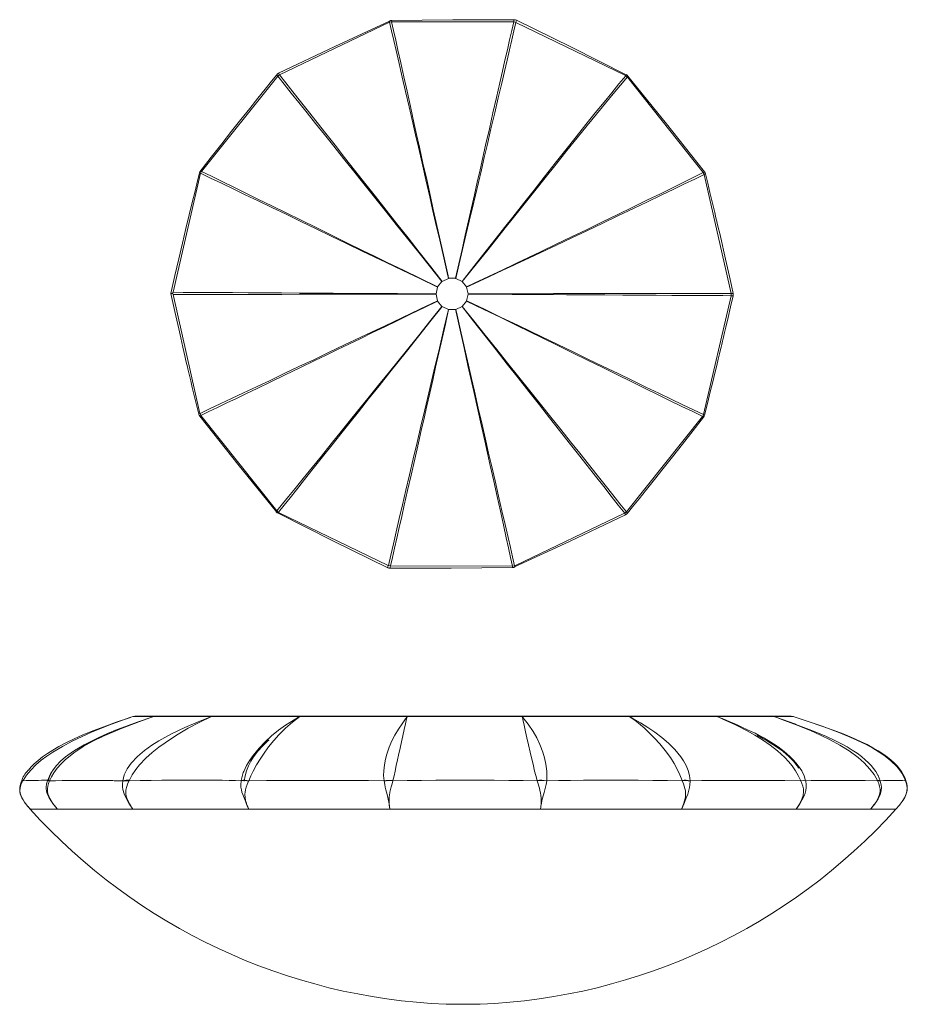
# Model space of a CAD drawing. Header units: millimetres. Extents: x -414 to 393, y -646 to 250.
import ezdxf

# ---------------------------------------------------------------- set-up
doc = ezdxf.new("R2010")
doc.units = ezdxf.units.MM

msp = doc.modelspace()

# ---------------------------------------------------------------- linework, layer by layer
at = {"color": 7, "linetype": 'Continuous', "lineweight": 15}
for p, q in [((-77.49, 247.25), (-177.48, 199.38)), ((-77.38, 247.3), (-77.49, 247.25)), ((-75.51, 248.76), (-75.52, 248.77)), ((-75.41, 247.72), (-75.52, 247.72)), ((35.48, 247.47), (-75.41, 247.72)), ((35.53, 247.47), (35.48, 247.47)), ((37.46, 247.01), (37.42, 247.03)), ((137.25, 198.67), (37.46, 247.01)), ((-179.11, 198.09), (-248.51, 111.48)), ((-180, 199.42), (-180.01, 199.43)), ((-179.06, 198.15), (-179.11, 198.09)), ((-178.32, 200.77), (-178.31, 200.75)), ((-177.48, 199.38), (-177.55, 199.35)), ((137.37, 198.61), (137.25, 198.67)), ((138.93, 197.33), (138.84, 197.43)), ((207.83, 110.51), (138.93, 197.33)), ((-249.34, 109.77), (-274.3, 1.55)), ((207.9, 110.41), (207.83, 110.51)), ((208.75, 108.6), (208.72, 108.72)), ((233.17, 0.44), (208.75, 108.6)), ((209.86, 109.32), (209.84, 109.3)), ((-29.74, 11.36), (-33.68, 6.43)), ((-23.91, 14.22), (-29.59, 11.48)), ((-17.4, 14.26), (-23.72, 14.26)), ((-11.53, 11.48), (-17.22, 14.22)), ((-7.45, 6.43), (-11.37, 11.36)), ((-33.76, 6.25), (-35.17, 0.1)), ((-5.95, 0.1), (-7.36, 6.24)), ((233.18, 0.38), (233.17, 0.44)), ((-274.3, -0.38), (-249.87, -108.6)), ((-33.76, -6.25), (-35.17, -0.1)), ((-33.68, -6.42), (-29.74, -11.36)), ((-11.38, -11.36), (-7.44, -6.43)), ((-7.36, -6.25), (-5.95, -0.1)), ((208.24, -109.65), (233.16, -1.62)), ((233.16, -1.62), (233.18, -1.55)), ((-29.59, -11.48), (-23.9, -14.22)), ((-23.72, -14.26), (-17.41, -14.26)), ((-17.21, -14.22), (-11.53, -11.48)), ((-250.98, -109.32), (-250.96, -109.29)), ((-249.87, -108.6), (-249.84, -108.69)), ((-249.01, -110.44), (-248.95, -110.51)), ((-248.95, -110.51), (-180.05, -197.33)), ((137.99, -198.09), (207.31, -111.58)), ((207.31, -111.58), (207.38, -111.48)), ((208.21, -109.77), (208.24, -109.65)), ((209.03, -110.08), (209.04, -110.1)), ((-180.05, -197.33), (-179.97, -197.42)), ((-178.48, -198.61), (-178.37, -198.67)), ((-178.37, -198.67), (-78.58, -247.01)), ((36.37, -247.25), (136.36, -199.38)), ((136.36, -199.38), (136.43, -199.35)), ((137.2, -200.77), (137.18, -200.75)), ((137.94, -198.15), (137.99, -198.09)), ((138.88, -199.42), (138.88, -199.43)), ((-78.58, -247.01), (-78.54, -247.03)), ((-76.65, -247.47), (-76.6, -247.47)), ((-76.6, -247.47), (34.29, -247.72)), ((34.29, -247.72), (34.4, -247.72)), ((34.39, -248.76), (34.4, -248.77)), ((36.26, -247.3), (36.37, -247.25)), ((-310.34, -384.27), (-311.07, -384.52)), ((-310.34, -384.27), (-310.65, -384.37)), ((-310.42, -384.3), (-310.37, -384.28)), ((286.57, -383.99), (-307.68, -383.99)), ((-291.66, -384.3), (-291.61, -384.28)), ((-239.31, -384.3), (-239.27, -384.28)), ((-159.02, -384.3), (-159, -384.28)), ((-61.26, -384.3), (-61.25, -384.28)), ((42.99, -384.3), (42.98, -384.28)), ((140.75, -384.28), (140.78, -384.3)), ((220.19, -384.3), (220.15, -384.28)), ((271.78, -384.3), (271.73, -384.28)), ((289.58, -384.39), (289.22, -384.27)), ((289.3, -384.3), (289.25, -384.28)), ((289.96, -384.51), (289.76, -384.44)), ((-308.89, -390.32), (-307.13, -389.67)), ((-187.79, -406.28), (-187.19, -405.72)), ((294.1, -430.65), (294.71, -431.51)), ((-411.72, -442.3), (-411.81, -442.52)), ((-389.54, -446.7), (-389.47, -446.33)), ((-389.11, -444.7), (-389.38, -446.53)), ((-386.71, -443), (-386.71, -442.97)), ((-320.14, -443.38), (-320.09, -443)), ((-320.09, -443), (-320.09, -442.96)), ((-205.54, -442.92), (-205.68, -443.19)), ((65.48, -442.88), (65.47, -442.98)), ((195.85, -442.94), (195.85, -443.22)), ((296.61, -442.94), (296.6, -442.92)), ((368.84, -442.94), (368.9, -443.12)), ((391.95, -442.97), (391.95, -442.97)), ((392.25, -442.88), (392.22, -442.77)), ((-407.93, -464.32), (-407.81, -464.49)), ((-407.73, -464.59), (-407.58, -464.78)), ((382.93, -468.64), (386.32, -464.99)), ((383.17, -468.64), (-404.33, -468.64)), ((4.89, -646.25), (-26.01, -646.25))]:
    msp.add_line(p, q, dxfattribs=at)
at = {"color": 8, "linetype": 'Continuous', "lineweight": 15}
for p, q in [((392.14, -442.79), (391.95, -442.97)), ((392.18, -442.9), (391.98, -443.05))]:
    msp.add_line(p, q, dxfattribs=at)
at = {"color": 7, "linetype": 'Continuous', "lineweight": 15, "flags": 128}
for points in [[(-77.47, 248.3), (-127.34, 225.23), (-178.33, 200.79)], [(-75.52, 247.72), (-76.43, 247.6), (-77.38, 247.3)], [(-23.91, 14.22), (-23.91, 14.22), (-24.43, 16.52), (-28.16, 32.8), (-31.86, 48.96), (-35.52, 64.93), (-38.23, 76.78), (-40.91, 88.49), (-44.43, 103.85), (-47.88, 118.87), (-51.22, 133.47), (-53.82, 144.77), (-56.34, 155.78), (-59.66, 170.25), (-62.84, 184.11), (-65.88, 197.32), (-68.75, 209.82), (-71.45, 221.55), (-73.55, 230.67), (-75.53, 239.26), (-77.38, 247.3)], [(35.87, 249.53), (-19.78, 249.49), (-75.52, 248.84)], [(-75.52, 247.72), (-73.75, 239.66), (-71.85, 231.05), (-69.83, 221.91), (-67.23, 210.16), (-64.46, 197.64), (-61.53, 184.41), (-58.45, 170.52), (-55.24, 156.03), (-52.79, 145.01), (-50.27, 133.68), (-47.03, 119.06), (-43.68, 104.02), (-40.26, 88.63), (-37.66, 76.91), (-35.02, 65.04), (-31.46, 49.05), (-27.86, 32.87), (-24.23, 16.57), (-23.72, 14.26), (-23.72, 14.26)], [(-17.4, 14.26), (-17.4, 14.26), (-14.45, 27.41), (-11.49, 40.49), (-8.54, 53.56), (-5.62, 66.51), (-2.93, 78.39), (-0.27, 90.14), (2.34, 101.7), (4.92, 113.07), (7.46, 124.3), (9.95, 135.3), (13.36, 150.3), (16.63, 164.74), (19.82, 178.77), (22.87, 192.13), (25.26, 202.63), (27.54, 212.62), (29.7, 222.06), (31.78, 231.14), (33.72, 239.62), (35.53, 247.47)], [(37.42, 247.03), (35.64, 239.36), (33.72, 231.09), (31.67, 222.25), (29.43, 212.63), (27.05, 202.45), (24.55, 191.74), (21.47, 178.58), (18.23, 164.78), (14.81, 150.17), (11.24, 135), (8.68, 124.1), (6.06, 112.96), (3.38, 101.54), (0.64, 89.92), (-2.11, 78.22), (-4.91, 66.34), (-7.93, 53.53), (-10.99, 40.59), (-14.09, 27.44), (-17.22, 14.22), (-17.22, 14.22)], [(35.53, 247.47), (35.79, 247.45), (37.42, 247.03)], [(137.65, 199.5), (87.95, 224.62), (38.03, 249.04)], [(-180.03, 199.45), (-184.68, 193.72), (-190.69, 186.28), (-197.35, 177.99), (-204.67, 168.85), (-212.62, 158.84), (-221.06, 148.17), (-230.1, 136.66), (-239.74, 124.32), (-249.97, 111.14)], [(-179.06, 198.15), (-177.78, 199.22), (-177.55, 199.35)], [(-29.74, 11.36), (-29.74, 11.36), (-40.31, 24.53), (-50.79, 37.62), (-61.15, 50.55), (-71.35, 63.28), (-81.37, 75.81), (-91.18, 88.06), (-100.86, 100.15), (-110.29, 111.94), (-119.42, 123.37), (-128.23, 134.39), (-136.66, 144.94), (-144.67, 154.97), (-152.52, 164.82), (-159.92, 174.1), (-166.84, 182.77), (-173.23, 190.8), (-179.06, 198.15)], [(-177.55, 199.35), (-171.73, 191.99), (-165.37, 183.93), (-158.5, 175.22), (-151.15, 165.91), (-143.36, 156.02), (-135.41, 145.93), (-127.05, 135.33), (-118.32, 124.25), (-109.27, 112.75), (-99.93, 100.89), (-90.35, 88.72), (-80.64, 76.39), (-70.72, 63.78), (-60.64, 50.96), (-50.39, 37.94), (-40.02, 24.76), (-29.59, 11.48), (-29.59, 11.48)], [(-11.53, 11.48), (-11.53, 11.48), (-5.06, 19.61), (1.37, 27.71), (10.57, 39.34), (19.65, 50.84), (27.21, 60.43), (34.67, 69.89), (44.45, 82.31), (54.01, 94.45), (63.31, 106.24), (73.31, 118.92), (82.99, 131.15), (92.31, 142.88), (101.23, 154.06), (109.72, 164.66), (117.75, 174.62), (124.67, 183.13), (131.21, 191.14), (137.37, 198.61)], [(138.84, 197.43), (132.61, 190.01), (125.99, 182.06), (119, 173.6), (110.89, 163.7), (102.32, 153.17), (93.32, 142.05), (83.93, 130.39), (74.17, 118.23), (64.07, 105.62), (54.7, 93.89), (45.06, 81.82), (35.2, 69.47), (27.68, 60.06), (20.06, 50.52), (10.9, 39.07), (1.62, 27.51), (-4.86, 19.45), (-11.37, 11.36), (-11.37, 11.36)], [(137.37, 198.61), (137.57, 198.49), (138.84, 197.43)], [(137.7, 199.5), (137.71, 199.54), (137.63, 199.45)], [(208.9, 111.21), (174.37, 154.93), (139.25, 198.22)], [(-249.97, 111.14), (-252.02, 102.9), (-254.32, 93.62), (-256.87, 83.3), (-259.65, 71.92), (-262.65, 59.5), (-265.8, 46.28), (-269.15, 32.04), (-272.68, 16.79), (-276.37, 0.54)], [(-249.2, 110.76), (-249.97, 111.14), (-249.84, 111.08)], [(-249.34, 109.77), (-249.23, 110.38), (-249.2, 110.76)], [(-33.76, 6.25), (-33.76, 6.25), (-34.49, 6.59), (-49.96, 13.96), (-65.29, 21.28), (-80.42, 28.53), (-91.45, 33.83), (-102.32, 39.06), (-116.6, 45.94), (-130.55, 52.67), (-144.12, 59.22), (-158.07, 65.96), (-171.55, 72.46), (-184.52, 78.71), (-196.9, 84.68), (-208.66, 90.33), (-219.74, 95.65), (-230.33, 100.71), (-240.21, 105.43), (-249.34, 109.77), (-249.34, 109.77)], [(-249.2, 110.76), (-248.78, 111.16), (-248.51, 111.48)], [(-248.51, 111.48), (-248.51, 111.48), (-239.42, 107.05), (-229.58, 102.25), (-219.04, 97.09), (-208.15, 91.75), (-196.63, 86.1), (-184.52, 80.15), (-171.46, 73.74), (-157.83, 67.04), (-143.69, 60.1), (-130.17, 53.46), (-116.27, 46.64), (-102.03, 39.66), (-91.19, 34.36), (-80.2, 29), (-64.88, 21.53), (-49.34, 14), (-33.68, 6.43), (-33.68, 6.43)], [(-7.45, 6.43), (-7.45, 6.43), (-0.41, 9.73), (12.58, 15.85), (25.45, 21.95), (35.45, 26.7), (37.93, 27.88), (48.97, 33.14), (59.85, 38.35), (74.12, 45.2), (88.05, 51.91), (101.59, 58.45), (116.17, 65.51), (130.24, 72.35), (143.75, 78.92), (156.64, 85.21), (168.88, 91.19), (180.4, 96.84), (190.14, 101.63), (199.31, 106.16), (207.9, 110.41)], [(208.72, 108.72), (200.09, 104.54), (190.88, 100.1), (181.11, 95.39), (169.55, 89.83), (157.27, 83.94), (144.32, 77.74), (130.77, 71.26), (116.65, 64.53), (102.02, 57.56), (88.43, 51.11), (74.46, 44.5), (60.14, 37.74), (49.23, 32.6), (38.16, 27.41), (35.67, 26.24), (25.64, 21.55), (12.73, 15.54), (-0.3, 9.5), (-7.36, 6.24), (-7.36, 6.24)], [(208.72, 108.72), (208.6, 109.09), (207.9, 110.41)], [(208.94, 111.2), (208.96, 111.22), (208.84, 111.17)], [(235.02, 0.56), (233.44, 7.77), (231.66, 15.85), (229.91, 23.76), (228.11, 31.78), (226.26, 39.97), (224.35, 48.32), (222.52, 56.24), (221.83, 59.22), (221.21, 61.89), (220.66, 64.25), (220.18, 66.29), (219.75, 68.11), (219.16, 70.64), (218.34, 74.13), (217.17, 79.07), (215.72, 85.16), (213.98, 92.42), (211.95, 100.82), (209.89, 109.32)], [(-29.59, 11.48), (-29.71, 11.4), (-29.74, 11.36)], [(-23.72, 14.26), (-23.86, 14.24), (-23.91, 14.22)], [(-17.22, 14.22), (-17.36, 14.26), (-17.4, 14.26)], [(-11.37, 11.36), (-11.49, 11.46), (-11.53, 11.48)], [(-276.37, 0.54), (-274.56, -7.77), (-272.78, -15.85), (-271.03, -23.76), (-269.23, -31.78), (-267.38, -39.97), (-265.47, -48.32), (-263.64, -56.24), (-262.95, -59.22), (-262.33, -61.89), (-261.78, -64.25), (-261.3, -66.29), (-260.87, -68.11), (-260.28, -70.64), (-259.46, -74.13), (-258.29, -79.07), (-256.84, -85.16), (-255.1, -92.42), (-253.08, -100.82), (-251.01, -109.32)], [(-274.77, 0.58), (-276.12, 0.56), (-276.25, 0.54)], [(-274.3, 1.55), (-274.3, 1.55), (-265.08, 1.49), (-255.02, 1.43), (-244.15, 1.36), (-232.55, 1.29), (-220.24, 1.21), (-206.11, 1.12), (-191.21, 1.03), (-175.61, 0.93), (-159.42, 0.83), (-144.27, 0.74), (-128.68, 0.65), (-112.73, 0.55), (-100.59, 0.47), (-88.29, 0.4), (-70.2, 0.29), (-51.88, 0.18), (-35.17, 0.1), (-35.17, 0.1)], [(-35.17, 0.1), (-35.18, -0.05), (-35.17, -0.1)], [(-33.68, 6.43), (-33.75, 6.3), (-33.76, 6.25)], [(-7.36, 6.24), (-7.42, 6.39), (-7.45, 6.43)], [(-5.95, 0.1), (-5.95, 0.1), (11.92, 0.14), (29.66, 0.19), (47.17, 0.24), (59.46, 0.27), (71.6, 0.29), (87.55, 0.33), (103.14, 0.36), (118.3, 0.39), (134.52, 0.41), (150.14, 0.43), (165.08, 0.44), (179.24, 0.45), (191.51, 0.45), (203.09, 0.44), (213.93, 0.43), (223.98, 0.41), (233.18, 0.38)], [(-5.95, -0.1), (-5.95, 0.05), (-5.95, 0.1)], [(233.18, 0.38), (233.22, 0.12), (233.18, -1.55)], [(234.99, -1.62), (235.12, -0.56), (234.99, 0.55)], [(-35.17, -0.1), (-35.17, -0.1), (-51.88, -0.12), (-70.17, -0.15), (-88.3, -0.19), (-100.58, -0.21), (-112.73, -0.23), (-124.69, -0.26), (-136.45, -0.28), (-148.06, -0.3), (-159.43, -0.31), (-175.52, -0.34), (-190.99, -0.36), (-206, -0.37), (-220.26, -0.39), (-230.47, -0.39), (-240.21, -0.4), (-249.43, -0.4), (-258.3, -0.39), (-266.6, -0.39), (-274.3, -0.38), (-274.3, -0.38)], [(-249.84, -108.69), (-241.14, -104.59), (-231.59, -100.09), (-221.25, -95.21), (-210.19, -89.98), (-198.44, -84.42), (-186.17, -78.6), (-173.27, -72.49), (-159.81, -66.1), (-145.86, -59.48), (-132.28, -53.03), (-118.31, -46.4), (-104.03, -39.62), (-93.16, -34.45), (-82.14, -29.22), (-66.2, -21.64), (-50.05, -13.97), (-33.76, -6.25), (-33.76, -6.25)], [(-33.68, -6.42), (-33.68, -6.42), (-45.8, -12.32), (-57.86, -18.17), (-69.92, -24.03), (-81.86, -29.82), (-92.82, -35.13), (-103.66, -40.39), (-114.33, -45.56), (-124.82, -50.64), (-135.19, -55.65), (-145.34, -60.57), (-159.16, -67.25), (-172.48, -73.68), (-185.42, -79.93), (-197.74, -85.87), (-207.46, -90.54), (-216.71, -94.99), (-225.46, -99.19), (-233.87, -103.22), (-241.73, -106.97), (-249.01, -110.44)], [(-33.76, -6.25), (-33.71, -6.39), (-33.68, -6.42)], [(-7.44, -6.43), (-7.37, -6.3), (-7.36, -6.25)], [(207.38, -111.48), (198.3, -107.05), (188.47, -102.25), (177.92, -97.09), (166.89, -91.68), (155.18, -85.94), (142.84, -79.88), (129.92, -73.53), (116.48, -66.93), (102.57, -60.1), (89.05, -53.46), (75.14, -46.64), (60.91, -39.66), (50.07, -34.36), (39.07, -28.99), (23.75, -21.53), (8.22, -14), (-7.44, -6.43), (-7.44, -6.43)], [(-7.36, -6.25), (-7.36, -6.25), (-6.63, -6.59), (8.83, -13.96), (24.17, -21.28), (39.29, -28.53), (50.32, -33.83), (61.2, -39.06), (75.48, -45.94), (89.43, -52.67), (103, -59.22), (116.95, -65.96), (130.43, -72.47), (143.4, -78.72), (155.79, -84.68), (167.54, -90.34), (178.62, -95.65), (189.21, -100.71), (199.09, -105.43), (208.21, -109.77)], [(233.18, -1.55), (225.64, -1.52), (217.54, -1.48), (208.89, -1.44), (199.53, -1.39), (189.63, -1.34), (179.24, -1.28), (165.18, -1.2), (150.38, -1.11), (134.66, -1.01), (118.3, -0.91), (107.01, -0.84), (95.48, -0.76), (83.64, -0.69), (71.6, -0.61), (59.47, -0.53), (47.17, -0.45), (34.1, -0.36), (20.91, -0.27), (7.52, -0.19), (-5.95, -0.1), (-5.95, -0.1)], [(209.1, -110.12), (211.73, -99.57), (214.3, -89.17), (216.57, -79.95), (218.53, -71.91), (220.19, -65.05), (221.56, -59.35), (222.71, -54.58), (223.65, -50.65), (224.21, -48.26), (224.77, -45.91), (225.48, -42.93), (226.33, -39.3), (227.34, -35.02), (228.47, -30.15), (230.48, -21.5), (232.74, -11.63), (235.01, -1.63)], [(-179.97, -197.42), (-174.8, -191.06), (-169.28, -184.26), (-163.42, -177.03), (-155.91, -167.76), (-147.91, -157.87), (-139.46, -147.43), (-130.6, -136.46), (-121.36, -125.02), (-114.05, -115.96), (-106.53, -106.64), (-97.13, -94.98), (-87.46, -82.99), (-77.56, -70.71), (-70.03, -61.37), (-62.4, -51.9), (-51.15, -37.94), (-39.76, -23.8), (-29.74, -11.36), (-29.74, -11.36)], [(-29.59, -11.48), (-29.59, -11.48), (-39.54, -23.98), (-50.84, -38.19), (-62, -52.22), (-69.57, -61.74), (-77.04, -71.13), (-86.86, -83.47), (-96.45, -95.52), (-105.77, -107.25), (-113.23, -116.62), (-120.48, -125.73), (-129.63, -137.24), (-138.41, -148.27), (-146.78, -158.78), (-154.69, -168.73), (-162.13, -178.07), (-167.92, -185.34), (-173.37, -192.2), (-178.48, -198.61)], [(-78.54, -247.03), (-76.36, -237.66), (-73.97, -227.39), (-71.37, -216.27), (-68.59, -204.36), (-65.63, -191.72), (-62.53, -178.49), (-59.27, -164.58), (-55.86, -150.06), (-52.33, -135.01), (-48.89, -120.38), (-45.35, -105.33), (-41.73, -89.93), (-38.98, -78.22), (-36.18, -66.35), (-32.14, -49.17), (-28.04, -31.76), (-23.9, -14.22), (-23.9, -14.22)], [(-23.72, -14.26), (-23.72, -14.26), (-26.69, -27.41), (-29.64, -40.48), (-32.6, -53.55), (-35.53, -66.5), (-38.22, -78.38), (-40.88, -90.13), (-43.5, -101.69), (-46.07, -113.06), (-48.62, -124.29), (-51.11, -135.29), (-54.51, -150.28), (-57.79, -164.72), (-60.97, -178.74), (-64.01, -192.1), (-66.4, -202.6), (-68.68, -212.59), (-70.84, -222.05), (-72.91, -231.13), (-74.85, -239.62), (-76.65, -247.47)], [(-29.74, -11.36), (-29.63, -11.46), (-29.59, -11.48)], [(-23.9, -14.22), (-23.77, -14.26), (-23.72, -14.26)], [(-17.41, -14.26), (-17.26, -14.24), (-17.21, -14.22)], [(34.4, -247.72), (32.63, -239.65), (30.73, -231.03), (28.7, -221.88), (26.1, -210.11), (23.33, -197.57), (20.39, -184.32), (17.31, -170.42), (14.09, -155.91), (11.65, -144.94), (9.15, -133.68), (5.9, -119.06), (2.56, -104.02), (-0.86, -88.63), (-3.47, -76.91), (-6.11, -65.03), (-9.66, -49.05), (-13.26, -32.89), (-16.88, -16.6), (-17.41, -14.26), (-17.41, -14.26)], [(-17.21, -14.22), (-17.21, -14.22), (-16.68, -16.55), (-12.96, -32.82), (-9.26, -48.96), (-5.61, -64.92), (-2.89, -76.78), (-0.21, -88.48), (3.31, -103.85), (6.75, -118.86), (10.1, -133.47), (12.68, -144.71), (15.19, -155.66), (18.51, -170.14), (21.7, -184.03), (24.74, -197.25), (27.62, -209.77), (30.32, -221.52), (32.42, -230.65), (34.4, -239.25), (36.26, -247.3)], [(-11.53, -11.48), (-11.41, -11.4), (-11.38, -11.36)], [(136.43, -199.35), (130.61, -191.99), (124.25, -183.93), (117.38, -175.22), (110.03, -165.9), (102.23, -156.01), (94.28, -145.93), (85.92, -135.32), (77.19, -124.24), (68.14, -112.74), (58.8, -100.88), (49.22, -88.7), (39.51, -76.37), (29.59, -63.76), (19.5, -50.94), (9.26, -37.93), (-1.11, -24.75), (-11.53, -11.48), (-11.53, -11.48)], [(-11.38, -11.36), (-11.38, -11.36), (-0.82, -24.52), (9.66, -37.6), (20.01, -50.53), (30.21, -63.26), (40.24, -75.79), (50.05, -88.04), (59.73, -100.14), (69.16, -111.93), (78.3, -123.36), (87.1, -134.38), (95.53, -144.93), (103.55, -154.97), (111.4, -164.81), (118.8, -174.09), (125.71, -182.77), (132.11, -190.8), (137.94, -198.15)], [(-250.06, -111.2), (-250.09, -111.22), (-249.97, -111.17)], [(-250.02, -111.21), (-215.5, -154.93), (-180.37, -198.22)], [(-249.01, -110.44), (-249.16, -110.22), (-249.84, -108.69)], [(138.91, -199.45), (143.56, -193.72), (149.56, -186.28), (156.23, -177.99), (163.54, -168.84), (171.5, -158.84), (179.94, -148.17), (188.98, -136.66), (198.61, -124.32), (208.2, -111.98)], [(208.21, -109.77), (208.14, -110), (207.38, -111.48)], [(-178.48, -198.61), (-178.75, -198.45), (-179.97, -197.42)], [(-178.82, -199.5), (-178.83, -199.54), (-178.75, -199.45)], [(-178.77, -199.5), (-129.07, -224.62), (-79.15, -249.04)], [(36.35, -248.3), (86.22, -225.23), (137.2, -200.79)], [(137.94, -198.15), (137.54, -198.55), (136.43, -199.35)], [(-76.65, -247.47), (-76.91, -247.45), (-78.54, -247.03)], [(-76.99, -249.53), (-21.34, -249.49), (34.4, -248.84)], [(36.26, -247.3), (35.97, -247.41), (34.4, -247.72)], [(-291.66, -384.3), (-291.71, -384.32), (-294.45, -385.28), (-305.42, -389.2), (-322.08, -395.52), (-338.44, -402.57), (-347.38, -406.97), (-356.15, -411.85), (-364.59, -417.41), (-372.52, -423.8), (-376.28, -427.43), (-379.78, -431.4), (-382.92, -435.72), (-384.99, -439.25), (-386.7, -442.97), (-386.7, -442.97)], [(-320.09, -442.96), (-320.09, -442.96), (-319.54, -440.2), (-318.71, -437.53), (-316.05, -431.97), (-312.58, -426.97), (-306.85, -420.73), (-300.45, -415.27), (-293.64, -410.43), (-287.43, -406.56), (-275.65, -400.14), (-263.61, -394.45), (-251.46, -389.25), (-239.36, -384.32), (-239.31, -384.3)], [(-239.31, -384.3), (-239.35, -384.31), (-250.15, -389.42), (-260.72, -395.05), (-271.18, -401.29), (-281.63, -408.26), (-287.2, -412.29), (-293.31, -417.1), (-299.22, -422.36), (-304.8, -428.25), (-308.31, -432.7), (-311.52, -437.62), (-314.08, -442.42)], [(-291.61, -384.28), (-295.74, -384.29), (-299.38, -384.3), (-304.07, -384.31), (-307.48, -384.31), (-309.61, -384.3), (-310.16, -384.29), (-310.33, -384.28)], [(-239.27, -384.28), (-247.12, -384.29), (-254.58, -384.29), (-265.46, -384.3), (-275.28, -384.29), (-284.04, -384.29), (-291.61, -384.28)], [(-159, -384.28), (-169.69, -384.3), (-180.12, -384.31), (-196.07, -384.32), (-211.26, -384.31), (-218.62, -384.31), (-225.74, -384.3), (-232.63, -384.29), (-239.27, -384.28)], [(-212.44, -442.54), (-211.65, -438.88), (-210.51, -435.45), (-210.06, -434.34), (-207.48, -429), (-204.53, -424.17), (-201.38, -419.75), (-196.16, -413.34), (-190.64, -407.48), (-184.83, -402.06), (-178.59, -396.98), (-172.1, -392.37), (-164.09, -387.32), (-160.25, -385.02), (-159.23, -384.42), (-159.05, -384.31), (-159.02, -384.3)], [(-159.02, -384.3), (-159.05, -384.31), (-165.64, -389.45), (-171.99, -394.97), (-178.12, -401.13), (-182.73, -406.33), (-187.42, -412.09), (-192.17, -418.54), (-195.26, -423.17), (-198.35, -428.3), (-201.41, -434), (-203.48, -438.3), (-205.54, -442.92), (-205.54, -442.92)], [(-61.25, -384.28), (-73.45, -384.29), (-85.56, -384.3), (-104.42, -384.3), (-122.95, -384.3), (-141.23, -384.29), (-150.2, -384.29), (-159, -384.28)], [(-82.46, -442.92), (-82.46, -442.92), (-82.81, -438.23), (-82.73, -433.89), (-82.14, -428.24), (-81.17, -423.16), (-79.97, -418.57), (-77.8, -412.21), (-75.33, -406.54), (-72.62, -401.43), (-69.35, -396.06), (-66.08, -391.18), (-62.91, -386.65), (-61.47, -384.6), (-61.27, -384.32), (-61.26, -384.3)], [(-61.26, -384.3), (-61.27, -384.31), (-61.9, -386.44), (-63.08, -391.16), (-64.13, -396.34), (-65.28, -402.11), (-66.46, -407.41), (-67.82, -413.18), (-69.3, -419.53), (-70.28, -423.97), (-71.3, -428.84), (-72.4, -434.23), (-73.25, -438.31), (-74.31, -442.71)], [(42.98, -384.28), (30.73, -384.29), (18.39, -384.31), (-1.32, -384.31), (-21.16, -384.31), (-31.21, -384.31), (-41.23, -384.3), (-51.27, -384.29), (-61.25, -384.28)], [(140.75, -384.28), (129.94, -384.29), (118.85, -384.3), (100.78, -384.31), (82.12, -384.31), (72.49, -384.31), (62.76, -384.3), (52.91, -384.29), (42.98, -384.28)], [(56.69, -442.74), (55.49, -438.19), (54.51, -434), (53.05, -427.68), (51.72, -422.03), (50.47, -416.88), (48.81, -410.14), (47.37, -403.96), (46.22, -398.29), (45.1, -392.35), (43.85, -387.1), (43.35, -385.44), (43.05, -384.48), (43, -384.34), (43, -384.31), (42.99, -384.3)], [(42.99, -384.3), (43, -384.31), (43.02, -384.34), (43.88, -385.44), (48.52, -391.4), (53.28, -398.18), (56.53, -403.8), (59.4, -409.97), (61.89, -416.72), (63.43, -421.92), (64.7, -427.63), (65.54, -434.02), (65.74, -438.27), (65.48, -442.88), (65.48, -442.88)], [(220.15, -384.28), (212.05, -384.29), (203.56, -384.3), (189.31, -384.3), (174.11, -384.3), (157.86, -384.29), (149.4, -384.29), (140.75, -384.28)], [(188.64, -442.54), (186.59, -437.49), (184.5, -432.88), (181.37, -427.02), (178.07, -421.79), (173.33, -415.23), (168.52, -409.32), (163.66, -403.97), (158.81, -399.12), (154, -394.67), (145.63, -387.84), (143.28, -386.1), (141.23, -384.62), (140.91, -384.39), (140.81, -384.32), (140.78, -384.3)], [(140.78, -384.3), (140.81, -384.31), (140.94, -384.39), (143.86, -386.09), (150.7, -390.15), (157.58, -394.44), (163.98, -398.71), (170.3, -403.37), (176.42, -408.55), (182.19, -414.37), (187.47, -420.95), (190.01, -424.81), (192.27, -429.03), (194.14, -433.63), (195.33, -438.11), (195.85, -442.94), (195.85, -442.94)], [(271.73, -384.28), (267.35, -384.29), (262.47, -384.3), (253.75, -384.31), (243.81, -384.3), (232.57, -384.3), (226.49, -384.29), (220.15, -384.28)], [(296.6, -442.92), (294.31, -438.17), (291.73, -433.77), (288.67, -429.39), (285.4, -425.38), (281.97, -421.7), (275.52, -415.7), (268.82, -410.38), (261.92, -405.62), (254.87, -401.32), (247.75, -397.37), (237.14, -392.02), (226.38, -387.04), (223.9, -385.93), (220.63, -384.49), (220.28, -384.34), (220.24, -384.32), (220.19, -384.3)], [(289.16, -384.28), (289.09, -384.29), (288.41, -384.29), (286.25, -384.3), (282.78, -384.3), (277.93, -384.29), (271.73, -384.28)], [(366.28, -442.67), (363.22, -437.18), (359.52, -432.17), (354.4, -426.67), (348.8, -421.76), (340.68, -415.75), (332.17, -410.4), (323.37, -405.61), (314.39, -401.25), (305.32, -397.22), (292.41, -391.95), (279.37, -387.04), (274.17, -385.15), (271.84, -384.32), (271.78, -384.3)], [(290.01, -384.53), (289.18, -384.27), (289.17, -384.26)], [(391.95, -442.97), (391.95, -442.97), (390.44, -439.37), (388.48, -435.9), (386.35, -432.87), (383.98, -430.02), (378.57, -424.69), (373.39, -420.53), (367.91, -416.75), (362.14, -413.24), (356.2, -410), (344.34, -404.33), (332.17, -399.25), (315.94, -393.23), (299.54, -387.65), (291.4, -384.98), (289.76, -384.44)], [(-313.16, -385.23), (-326, -389.61), (-337.31, -393.66), (-347.33, -397.49), (-356.29, -401.18), (-364.46, -404.83), (-371.99, -408.48), (-378.24, -411.77), (-383.73, -414.94), (-388.66, -418.08), (-393.12, -421.23), (-397.17, -424.43), (-400.56, -427.41), (-403.44, -430.27), (-405.93, -433.1), (-406.14, -433.38)], [(-307.14, -389.64), (-315.24, -392.55), (-325.13, -396.32), (-333.88, -399.92), (-341.79, -403.44), (-349.27, -407.06), (-355.16, -410.16), (-360.24, -413.07), (-364.02, -415.46)], [(292.24, -391.55), (306.6, -397.01), (312.71, -399.53)], [(392.23, -442.76), (391.19, -439.96), (389.87, -437.23), (388.29, -434.59), (386.42, -431.98), (384.24, -429.39), (381.72, -426.79), (378.84, -424.16), (375.38, -421.33), (371.38, -418.41), (367.04, -415.58), (362.28, -412.79), (356.99, -409.99), (350.99, -407.08), (343.73, -403.8), (335.17, -400.24), (326.04, -396.73), (315.89, -393.1), (304.24, -389.17), (292.43, -385.31)], [(-387.97, -443.25), (-386.45, -438.35), (-384.05, -433.7), (-380.83, -429.28), (-376.84, -425.06), (-372.15, -421.05), (-365.04, -416.06), (-356.95, -411.33), (-348.02, -406.85), (-338.89, -402.8)], [(251.43, -397.92), (255.13, -399.7), (262.54, -403.79)], [(294.61, -431.5), (293.27, -429.28), (290, -425.06), (286.15, -421.05), (280.31, -416.06), (273.68, -411.33), (266.36, -406.85), (256.84, -401.76)], [(366.64, -437.65), (366.37, -437.08), (364.74, -434.37), (362.84, -431.71), (360.64, -429.08), (358.13, -426.44), (355.23, -423.72), (351.7, -420.77), (347.76, -417.82), (343.47, -414.95), (338.75, -412.1), (333.49, -409.21), (327.49, -406.16), (320.12, -402.69), (312.65, -399.44)], [(-209.68, -443.25), (-208.82, -438.35), (-207.5, -433.7), (-205.76, -429.28), (-203.64, -425.06), (-201.15, -421.05), (-197.4, -416.06), (-193.14, -411.33), (-188.46, -406.85), (-187.2, -405.79)], [(294.36, -429.2), (292.22, -426.54), (289.82, -423.87), (287.05, -421.08), (283.66, -418.01), (280.02, -415.04), (276.09, -412.14), (271.8, -409.25), (267.05, -406.29), (262.43, -403.63)], [(-203.52, -424.87), (-202.4, -423.04), (-202.25, -422.82)], [(-411.87, -442.69), (-412.12, -443.24), (-412.88, -445.14), (-413.44, -447.05), (-413.78, -449.05), (-413.86, -451.06), (-413.65, -453.05), (-413.3, -454.62), (-412.7, -456.43), (-411.81, -458.43), (-410.72, -460.36), (-409.44, -462.28), (-409.14, -462.69)], [(-410.94, -442.88), (-412.72, -446.7), (-413.42, -449.33), (-413.59, -452.02), (-413.31, -454.09), (-412.74, -456.11), (-411.09, -459.65), (-409.06, -462.81), (-408.25, -463.93), (-406.65, -465.95), (-406.3, -466.38), (-404.54, -468.4), (-404.33, -468.64)], [(-410.84, -442.69), (-410.94, -442.88), (-410.94, -442.88)], [(-386.71, -442.97), (-386.72, -443), (-387.68, -445.48), (-388.31, -447.75), (-388.63, -450.07), (-388.56, -452.45), (-388.12, -454.78), (-386.49, -458.89), (-384.33, -462.56), (-383.33, -464.01), (-382.64, -464.95), (-379.91, -468.39), (-379.7, -468.64)], [(-320.09, -443), (-321.31, -442.95), (-322.55, -442.91), (-323.79, -442.87), (-325.05, -442.84), (-326.5, -442.81), (-327.92, -442.79), (-329.06, -442.77), (-330.11, -442.75), (-331.46, -442.74), (-333.19, -442.72), (-335.02, -442.7), (-336.48, -442.69), (-337.93, -442.68), (-339.88, -442.67), (-341.54, -442.67), (-342.83, -442.66), (-344.7, -442.66), (-347.18, -442.65), (-350.27, -442.65), (-352.88, -442.65), (-355.03, -442.65), (-356.72, -442.66), (-357.94, -442.66), (-358.66, -442.66), (-359.67, -442.66), (-361.47, -442.67), (-362.83, -442.68), (-363.92, -442.68), (-365.09, -442.69), (-366.56, -442.7), (-368.34, -442.71), (-370.13, -442.72), (-375.36, -442.78), (-381.28, -442.87), (-386.71, -443)], [(-386.7, -442.97), (-386.7, -442.97), (-386.71, -443)], [(-310.96, -468.64), (-312.11, -466.94), (-313.02, -465.55), (-314.77, -462.72), (-317.03, -458.61), (-318.75, -454.81), (-320.03, -450.75), (-320.37, -448.26), (-320.37, -445.81), (-320.14, -443.38)], [(-314.32, -442.92), (-315.39, -445.15), (-316.75, -449.08), (-317.22, -451.54), (-317.31, -453.99), (-317.26, -454.63), (-316.9, -456.77), (-316.28, -458.83), (-314.68, -462.51), (-313.93, -463.9), (-313.45, -464.73), (-312.89, -465.67), (-312.85, -465.75), (-312.35, -466.54), (-312.22, -466.74), (-311.13, -468.38), (-310.96, -468.64)], [(-212.48, -442.89), (-217.71, -442.65), (-223.46, -442.53), (-229.74, -442.47), (-237.53, -442.44), (-245.93, -442.42), (-254.87, -442.42), (-264.34, -442.42), (-274.3, -442.44), (-284.71, -442.47), (-294.28, -442.54), (-304.16, -442.66), (-314.32, -442.92)], [(-314.08, -442.42), (-314.08, -442.42), (-314.32, -442.92), (-314.32, -442.92)], [(-205.52, -468.64), (-206.43, -466.59), (-206.84, -465.65), (-207.42, -464.28), (-208.59, -461.48), (-209.78, -458.5), (-210.95, -455.33), (-211.67, -453.2), (-212.25, -451.02), (-212.62, -448.84), (-212.74, -446.7), (-212.48, -442.89)], [(-212.48, -442.89), (-212.48, -442.89), (-212.44, -442.54)], [(-205.68, -443.19), (-207.04, -446.39), (-207.83, -448.68), (-208.46, -451.01), (-208.84, -453.1), (-208.99, -455.15), (-208.77, -458.38), (-208.4, -460.4), (-208.08, -461.65), (-207.59, -463.32), (-207.42, -463.85), (-206.98, -465.07), (-206.64, -465.98), (-206.5, -466.33), (-205.64, -468.39), (-205.52, -468.64)], [(-82.46, -442.92), (-96.73, -442.68), (-111.4, -442.57), (-126.43, -442.53), (-141.79, -442.52), (-157.38, -442.53), (-173.22, -442.58), (-189.29, -442.68), (-205.54, -442.92)], [(-82.43, -443.06), (-82.43, -443.06), (-82.46, -442.92)], [(-77.14, -468.64), (-77.42, -466.83), (-77.73, -464.98), (-77.91, -463.93), (-78.74, -459.53), (-79.66, -455.52), (-80.22, -453.39), (-80.81, -451.2), (-81.39, -448.78), (-81.87, -446.41), (-82.43, -443.06)], [(-74.36, -442.9), (-75.15, -445.56), (-75.91, -448.35), (-76.58, -450.84), (-77.18, -453.33), (-77.31, -453.98), (-77.78, -457.54), (-77.86, -461.02), (-77.79, -462.65), (-77.69, -464.04), (-77.66, -464.44), (-77.56, -465.46), (-77.47, -466.23), (-77.18, -468.39), (-77.14, -468.64)], [(56.73, -442.87), (43.96, -442.62), (30.98, -442.51), (17.86, -442.46), (4.64, -442.44), (-8.62, -442.43), (-21.99, -442.44), (-35.31, -442.46), (-48.51, -442.51), (-61.55, -442.63), (-74.36, -442.9)], [(-74.31, -442.71), (-74.36, -442.9), (-74.36, -442.9)], [(56.73, -442.87), (56.73, -442.87), (56.69, -442.74)], [(59.76, -468.64), (60.07, -466.49), (60.32, -464.27), (60.45, -462.67), (60.48, -458.48), (60.27, -456.24), (59.88, -453.9), (59.38, -451.82), (58.8, -449.73), (58.21, -447.68), (57.63, -445.71), (56.73, -442.87)], [(65.47, -442.98), (64.92, -446.39), (64.44, -448.74), (63.81, -451.16), (63.13, -453.5), (62.46, -455.79), (61.51, -459.49), (61.1, -461.33), (60.8, -462.8), (60.65, -463.55), (60.42, -464.81), (60.25, -465.77), (60.12, -466.47), (59.8, -468.39), (59.76, -468.64)], [(188.78, -442.91), (175.29, -442.64), (161.93, -442.53), (148.73, -442.47), (135.76, -442.45), (123.04, -442.45), (110.77, -442.45), (98.83, -442.47), (87.27, -442.52), (76.14, -442.63), (65.48, -442.88)], [(188.18, -468.64), (189.03, -466.68), (189.43, -465.71), (189.97, -464.26), (190.94, -461.2), (191.63, -457.9), (191.82, -454.39), (191.61, -452.17), (191.16, -449.92), (190.55, -447.69), (189.83, -445.53), (188.78, -442.91)], [(195.85, -443.22), (195.74, -446.64), (195.44, -449.08), (194.88, -451.55), (193.73, -455.17), (192.46, -458.55), (191.13, -461.87), (190.46, -463.48), (190.2, -464.08), (189.7, -465.22), (189.33, -466.08), (189.17, -466.43), (188.3, -468.37), (188.18, -468.64)], [(188.78, -442.91), (188.78, -442.91), (188.64, -442.54)], [(296.61, -442.94), (282.21, -442.69), (268.27, -442.59), (254.82, -442.55), (241.86, -442.54), (229.52, -442.55), (217.72, -442.59), (206.49, -442.7), (195.85, -442.94)], [(292.46, -468.64), (293.61, -466.94), (294.7, -465.21), (295.33, -464.13), (297.56, -459.64), (298.67, -456.2), (299.11, -452.55), (298.93, -450.11), (298.41, -447.67), (297.6, -445.27), (296.61, -442.94)], [(301.05, -442.97), (301.58, -446.47), (301.59, -449.08), (301.19, -451.72), (300.48, -454.18), (299.54, -456.55), (297.57, -460.51), (295.69, -463.73), (295.07, -464.72), (292.65, -468.37), (292.46, -468.64)], [(301.04, -442.94), (299.31, -442.72), (296.6, -442.92)], [(301.05, -442.97), (299.31, -442.74), (296.61, -442.94)], [(366.39, -442.92), (355.26, -442.66), (344.92, -442.55), (335.41, -442.51), (326.74, -442.5), (318.99, -442.52), (312.1, -442.56), (306.11, -442.67), (301.04, -442.94)], [(301.04, -442.94), (301.05, -442.96), (301.05, -442.97)], [(360.2, -468.64), (361.64, -466.9), (363.03, -465.11), (363.82, -464.02), (366.65, -459.42), (367.99, -456.24), (368.71, -452.87), (368.73, -450.46), (368.34, -448.06), (367.51, -445.44), (366.39, -442.92)], [(368.9, -443.12), (369.77, -446.59), (370.01, -449.11), (369.84, -451.66), (368.67, -455.77), (366.97, -459.27), (364.95, -462.5), (363.47, -464.56), (360.42, -468.38), (360.2, -468.64)], [(368.84, -442.94), (367.98, -442.64), (366.28, -442.67)], [(366.39, -442.92), (366.39, -442.92), (366.28, -442.67)], [(368.9, -443.12), (368.05, -442.86), (366.39, -442.92)], [(388.85, -461.87), (389.82, -460.47), (391.17, -458.07), (392.23, -455.66), (392.87, -453.73), (393.32, -451.73), (393.49, -449.64), (393.4, -447.67), (393.09, -445.75), (392.6, -443.85), (392.28, -442.86)], [(391.98, -443.05), (391.98, -443.05), (391.95, -442.97)], [(-407.54, -464.82), (-406.15, -466.51), (-404.07, -468.64)], [(386.33, -465), (386.99, -464.17), (388.74, -461.8)]]:
    msp.add_lwpolyline(points, dxfattribs=at)
at = {"color": 8, "linetype": 'Continuous', "lineweight": 15, "flags": 128}
for points in [[(-77.49, 247.25), (-77.49, 247.25), (-77.54, 247.66), (-77.57, 248.33), (-77.52, 248.3)], [(-75.52, 248.77), (-75.53, 248.8), (-75.46, 248.12), (-75.41, 247.72), (-75.41, 247.72), (-75.41, 247.72)], [(38, 248.98), (37.98, 248.89), (37.77, 248.13), (37.46, 247.01), (37.46, 247.01), (37.46, 247.01)], [(-178.31, 200.75), (-178.21, 200.54), (-177.71, 199.74), (-177.48, 199.38), (-177.48, 199.38), (-177.48, 199.38)], [(139.31, 198.19), (139.34, 198.05), (138.93, 197.33), (138.93, 197.33), (138.93, 197.33)], [(209.84, 109.3), (209.68, 109.13), (208.75, 108.6), (208.75, 108.6), (208.75, 108.6)], [(233.17, 0.44), (233.17, 0.44), (234.4, 0.51), (234.98, 0.54), (234.94, 0.54)], [(234.94, -1.61), (234.97, -1.63), (234.4, -1.64), (233.16, -1.62), (233.16, -1.62), (233.16, -1.62)], [(-250.96, -109.29), (-250.79, -109.12), (-249.87, -108.6), (-249.87, -108.6), (-249.87, -108.6)], [(208.13, -111.94), (208.08, -111.94), (207.31, -111.58), (207.31, -111.58), (207.31, -111.58)], [(-180.43, -198.19), (-180.46, -198.05), (-180.05, -197.33), (-180.05, -197.33), (-180.05, -197.33)], [(137.18, -200.75), (137.09, -200.54), (136.59, -199.74), (136.36, -199.38), (136.36, -199.38), (136.36, -199.38)], [(-79.12, -248.98), (-79.1, -248.89), (-78.89, -248.13), (-78.58, -247.01), (-78.58, -247.01), (-78.58, -247.01)], [(34.4, -248.77), (34.41, -248.8), (34.34, -248.12), (34.29, -247.72), (34.29, -247.72), (34.29, -247.72)], [(36.37, -247.25), (36.37, -247.25), (36.42, -247.66), (36.45, -248.33), (36.4, -248.3)], [(-310.65, -384.38), (-312.65, -385.05), (-330.4, -391.34), (-347.91, -398.34), (-357.06, -402.45), (-366.09, -406.86), (-375, -411.64), (-383.67, -416.84), (-389.03, -420.42), (-394.21, -424.26), (-399.21, -428.48), (-403.86, -433.08), (-407.63, -437.63), (-410.84, -442.69)], [(-310.91, -384.47), (-310.48, -384.32), (-310.42, -384.3)], [(-307.13, -389.67), (-304.24, -388.62), (-294.55, -385.27), (-292.1, -384.45), (-291.72, -384.32), (-291.66, -384.3)], [(271.78, -384.3), (271.84, -384.32), (273.81, -385), (275.78, -385.68), (291.25, -391.17), (292.24, -391.55)], [(294.34, -429.22), (294.65, -429.6), (297.49, -433.93), (299.61, -438.27), (301.04, -442.95), (301.04, -442.95), (301.04, -442.95)], [(366.63, -437.66), (366.85, -438.02), (368.84, -442.94), (368.84, -442.94), (368.84, -442.94)], [(-410.94, -442.88), (-411.54, -442.71), (-411.82, -442.69), (-411.81, -442.72)], [(-410.84, -442.69), (-411.45, -442.53), (-411.75, -442.51), (-411.74, -442.55)], [(-379.7, -468.64), (-381.04, -467.03), (-382.34, -465.39), (-383.02, -464.5), (-385.62, -460.8), (-387.38, -457.81), (-388.85, -454.57), (-389.51, -452.36), (-389.83, -450.03), (-389.75, -447.77), (-389.54, -446.7)], [(-386.71, -442.97), (-388.19, -442.76), (-388.39, -442.89)], [(388.74, -461.8), (388.81, -461.7), (390.9, -458.34), (392.54, -454.68), (393.18, -452.23), (393.4, -449.64), (393.15, -447.13), (392.51, -444.61), (391.98, -443.05)]]:
    msp.add_lwpolyline(points, dxfattribs=at)
at = {"color": 7, "linetype": 'Continuous', "lineweight": 15}
for centre, radius, start, end in [((-75.81, 245.29), 3.53, 85.23364, 119.64545), ((36.15, 245.71), 3.82, 60.57867, 94.22446), ((-176.9, 197.31), 3.76, 112.1849, 145.71796), ((136.35, 196.08), 3.71, 35.44079, 68.41747), ((206.3, 108.79), 3.6, 8.16215, 42.47799), ((-277.04, 2.27), 2.83, 323.43815, 345.30396), ((-277.15, -1.15), 2.95, 15.11145, 35.97499), ((-247.42, -108.79), 3.6, 188.15655, 222.47666), ((205.56, -109.5), 3.6, 316.57547, 350.46803), ((-177.47, -196.08), 3.71, 215.44079, 248.41747), ((135.78, -197.31), 3.76, 292.1849, 325.71796), ((-77.28, -245.71), 3.82, 240.57868, 274.22445), ((34.69, -245.29), 3.53, 265.23559, 299.65285), ((-275.27, -488.76), 110.22, 108.60172, 108.72541), ((-307.68, -396.4), 12.41, 90, 102.41138), ((286.57, -396.4), 12.41, 77.60156, 90), ((-391.91, -448.6), 20.84, 133.07936, 165.72305), ((-356.25, -453.59), 34.04, 146.27357, 161.56363), ((-369.21, -450.11), 20.65, 159.38849, 170.47756), ((-316.1, -457.37), 14.57, 82.98178, 106.0898), ((-315.78, -456.41), 14.09, 83.08315, 107.83731), ((-209.85, -460.45), 17.76, 76.41534, 98.52941), ((-209.94, -459.84), 17.48, 75.45418, 98.2208), ((-77.75, -467.91), 25.42, 82.22119, 100.65682), ((-77.89, -468.39), 25.73, 82.11394, 100.15244), ((60.73, -464.36), 22, 77.52744, 100.5788), ((60.82, -464.67), 22.18, 77.9034, 100.61689), ((191.13, -463.01), 20.62, 76.74478, 96.92694), ((191.41, -463.96), 21.21, 77.91741, 97.10531), ((380.18, -603.38), 160.85, 85.80622, 94.04382), ((-365.76, -432.96), 52.54, 216.87045, 222.77758), ((-3.79, -107.14), 539.56, 222.07202, 267.63967), ((-17.33, -107.14), 539.56, 272.36033, 317.93015)]:
    msp.add_arc(centre, radius, start, end, dxfattribs=at)
at = {"color": 8, "linetype": 'Continuous', "lineweight": 15}
for centre, radius, start, end in [((99.98, 236.06), 65.5, 168.18261, 169.97159), ((-172.96, 203.15), 7.96, 207.91258, 219.43956), ((133.61, 201.16), 4.41, 325.59815, 337.94591), ((201.02, 122.6), 13.88, 299.39246, 304.76316), ((-242.14, -122.61), 13.89, 119.39592, 124.76259), ((205.72, -115.11), 6.01, 56.64918, 65.2221), ((-174.73, -201.16), 4.41, 145.59815, 157.94591), ((131.84, -203.15), 7.96, 27.91258, 39.43956), ((-141.1, -236.06), 65.5, 348.18261, 349.97159), ((50.75, -815.48), 463.28, 64.33183, 68.54766), ((-391.87, -875.95), 433.49, 89.54256, 92.52068)]:
    msp.add_arc(centre, radius, start, end, dxfattribs=at)

doc.saveas('drawing.dxf')
